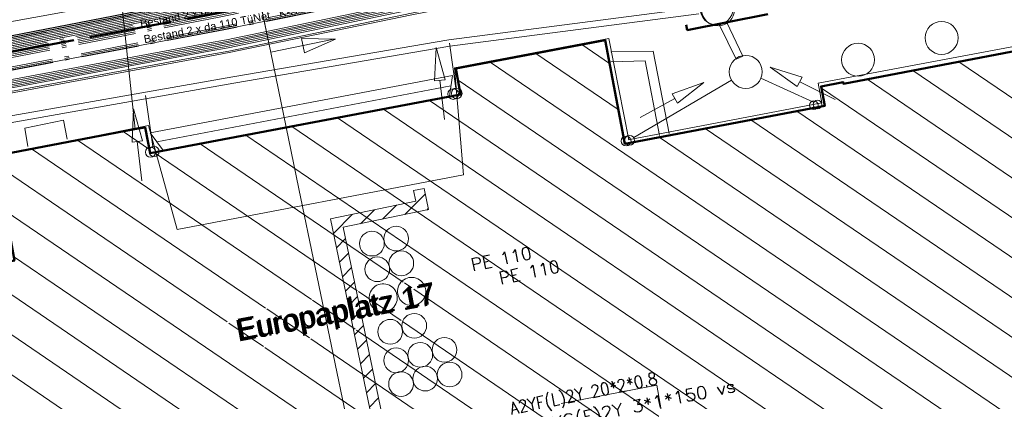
# Model space of a CAD drawing. Extents: x 3503739 to 3504470, y 5375172 to 5375561.
# Tile 60 of 142: x 3504149 to 3504179, y 5375365 to 5375376. Entities that reach past the tile are written whole.
import ezdxf

# ---------------------------------------------------------------- set-up
doc = ezdxf.new("R2010")
doc.units = 0
doc.header["$MEASUREMENT"] = 0
doc.linetypes.add('202', pattern=[2.64, 1.75, -0.38, 0.13, -0.38])
doc.linetypes.add('4', pattern=[6, 2.5, -0.5, 2.5, -0.5])
for name, color, linetype in [('1WB_LICHT_KSR', 7, 'Continuous'), ('4WB_BESTAND_1_BA', 7, 'Continuous'), ('4WB_DB-KANAL', 7, 'Continuous'), ('4WB_WV_LEITUNG', 7, 'Continuous'), ('4WP_KANCAD', 7, 'Continuous'), ('_4WP_NEUEGRENZE', 7, 'Continuous'), ('_4WP_SWT-STROM', 7, 'Continuous'), ('_4WP_T_NET', 7, 'Continuous'), ('K_GEBAEUDE', 7, 'Continuous'), ('PUNKTHOEHENATTDEF', 7, 'Continuous'), ('PUNKTNUMMERNATTDEF', 7, 'Continuous'), ('PUNKTSPEZIFIKATION', 7, 'Continuous'), ('ST_KABELQUERSCHN', 7, 'Continuous'), ('V_GEB_UDE', 7, 'Continuous'), ('V_TREPPE', 7, 'Continuous'), ('WB_HAUSNUMMERN', 7, 'Continuous'), ('X_BHM_FALLROHR', 7, 'Continuous'), ('X_BHM_SCHACHT', 7, 'Continuous')]:
    doc.layers.add(name, color=color, linetype=linetype)
doc.styles.add('364', font='ARIAL.TTF', dxfattribs={"height": 0.24})
doc.styles.add('485', font='ARIAL.TTF', dxfattribs={"height": 0.65})
doc.styles.add('486', font='ARIAL.TTF', dxfattribs={"height": 0.65})
doc.styles.add('503', font='ROMANS', dxfattribs={"width": 0.9, "height": 0.375})
doc.styles.add('504', font='ROMANS', dxfattribs={"width": 1.1, "height": 0.375})
doc.styles.add('506', font='ROMANS', dxfattribs={"height": 0.375})
doc.styles.add('83', font='ARIAL.TTF', dxfattribs={"height": 0.24})

# ---------------------------------------------------------------- blocks, each defined once
blk = doc.blocks.new('_X50')
at = {"color": 252, "linetype": 'Continuous', "lineweight": 20}
for p, q in [((-10.616, 15.266), (-9.775, 14.693)), ((-12.005, 15.001), (-9.509, 13.303)), ((-13.394, 14.737), (6.455, 1.228)), ((0.813, 14.745), (17.567, 3.343)), ((-0.576, 14.481), (16.178, 3.079)), ((-14.368, 14.19), (5.066, 0.964)), ((-1.965, 14.216), (14.789, 2.814)), ((-3.351, 13.95), (13.4, 2.55)), ((-15.236, 13.571), (3.677, 0.7)), ((-16.626, 13.308), (2.288, 0.435)), ((-4.098, 13.249), (12.011, 2.286)), ((-18.017, 13.045), (0.899, 0.171)), ((-5.488, 12.985), (10.622, 2.021)), ((-24.523, 12.634), (-23.723, 12.09)), ((-19.408, 12.782), (-0.432, -0.133)), ((-6.878, 12.722), (9.233, 1.757)), ((-25.909, 12.368), (-18.815, 7.54)), ((-22.19, 12.256), (-16.034, 8.066)), ((-20.799, 12.519), (-0.402, -1.363)), ((-8.268, 12.458), (7.844, 1.493)), ((-27.296, 12.102), (-20.206, 7.277)), ((-23.58, 11.993), (-17.425, 7.803)), ((-28.349, 11.609), (-21.372, 6.861)), ((-28.096, 10.227), (-8.388, -3.185)), ((-27.843, 8.845), (-9.772, -3.453)), ((-29.086, 8.482), (-11.156, -3.721)), ((-30.478, 8.219), (-12.54, -3.988)), ((-31.869, 7.957), (-13.924, -4.256)), ((-17.385, 7.776), (-16.094, 6.897)), ((-15.994, 8.039), (-15.77, 7.887)), ((-15.711, 7.847), (-1.585, -1.767)), ((-18.776, 7.513), (-17.484, 6.634)), ((-20.166, 7.25), (-18.875, 6.371)), ((-16.054, 6.87), (-2.967, -2.036)), ((-21.314, 6.821), (-20.266, 6.108)), ((-17.444, 6.607), (-4.348, -2.306)), ((-18.835, 6.344), (-5.73, -2.575)), ((-20.226, 6.081), (-7.004, -2.918))]:
    blk.add_line(p, q, dxfattribs=at)
blk = doc.blocks.new('_X54')
at = {"color": 7, "linetype": 'Continuous', "lineweight": 9}
for p, q in [((0.036, -0.172), (-0.589, -0.796)), ((-0.833, -0.51), (-1.259, -0.935)), ((-2.172, -0.787), (-2.75, -1.365)), ((-1.502, -0.648), (-1.928, -1.074)), ((0.127, -0.611), (0.08, -0.657)), ((-2.841, -0.926), (-2.841, -0.926)), ((-2.38, -1.525), (-2.659, -1.804)), ((-2.289, -1.964), (-2.568, -2.243)), ((-2.198, -2.404), (-2.477, -2.683)), ((-2.107, -2.843), (-2.386, -3.122)), ((-2.016, -3.282), (-2.295, -3.561)), ((-1.925, -3.721), (-2.204, -4)), ((-1.834, -4.16), (-2.113, -4.439)), ((-1.743, -4.599), (-2.022, -4.878)), ((-1.652, -5.039), (-1.931, -5.318)), ((-1.561, -5.478), (-1.84, -5.757)), ((-1.47, -5.917), (-1.749, -6.196)), ((-1.379, -6.356), (-1.658, -6.635)), ((-1.288, -6.795), (-1.567, -7.074)), ((-1.197, -7.234), (-1.476, -7.513)), ((-1.106, -7.674), (-1.385, -7.953)), ((-1.015, -8.113), (-1.294, -8.392)), ((-0.924, -8.552), (-1.203, -8.831)), ((-0.833, -8.991), (-1.112, -9.27)), ((-0.742, -9.43), (-1.021, -9.709)), ((-0.651, -9.869), (-0.93, -10.148)), ((-0.56, -10.309), (-0.839, -10.588)), ((-0.469, -10.748), (-0.748, -11.027)), ((-0.378, -11.187), (-0.657, -11.466)), ((1.189, -11.212), (0.764, -11.637)), ((1.858, -11.073), (1.433, -11.498)), ((2.311, -11.151), (2.032, -11.43)), ((-0.15, -11.489), (-0.566, -11.905)), ((0.52, -11.351), (0.094, -11.776)), ((2.402, -11.59), (2.346, -11.646))]:
    blk.add_line(p, q, dxfattribs=at)
blk = doc.blocks.new('PUNKT')
blk.add_point((0, 0))
at = {"layer": 'PUNKTHOEHENATTDEF', "linetype": 'Continuous', "flags": 1}
blk.add_attdef('PUNKTHOEHE', (1, -0.5), '', height=0.8, dxfattribs=at)
at = {"layer": 'PUNKTNUMMERNATTDEF', "linetype": 'Continuous', "flags": 1}
blk.add_attdef('PUNKTNUMMER', (1, 0.5), '', height=0.8, dxfattribs=at)
at = {"layer": 'PUNKTSPEZIFIKATION', "linetype": 'Continuous', "flags": 1}
blk.add_attdef('PUNKTSPEZIFIKATION', (1, -1.5), '', height=0.8, dxfattribs=at)
blk = doc.blocks.new('PFEIL')
at = {"color": 7, "linetype": 'Continuous', "lineweight": 9}
blk.add_line((-0.001996, 0.004989), (-0.001996, 0.975555), dxfattribs=at)
blk.add_lwpolyline([(0.002993, 1), (0.110751, 0.501122), (-0.113245, 0.501122), (0.002993, 1)], dxfattribs=at)
blk = doc.blocks.new('QP_00131')
at = {"color": 7, "linetype": 'Continuous', "lineweight": 20}
for p, q in [((-2.199162, 0.060717), (-0.999619, 0.027599)), ((-0.995203, 0.187538), (-1.004035, -0.13234)), ((-0.995203, 0.187538), (-1.004035, -0.13234)), ((-0.995203, 0.187538), (-1.004035, -0.13234)), ((0, 0), (-1.004035, -0.13234)), ((-1.004035, -0.13234), (0, 0)), ((-1.004035, -0.13234), (0, 0)), ((0, 0), (-0.995203, 0.187538)), ((0, 0), (-0.995203, 0.187538)), ((0, 0), (-0.995203, 0.187538))]:
    blk.add_line(p, q, dxfattribs=at)

msp = doc.modelspace()

# ---------------------------------------------------------------- linework, layer by layer
at = {"layer": '1WB_LICHT_KSR', "color": 190, "linetype": 'Continuous', "lineweight": 30}
for points in [[(3504211.482, 5375387.747), (3504204.093, 5375386.637), (3504200.361, 5375386.007), (3504198.385, 5375385.654), (3504197.529, 5375385.502), (3504197.127, 5375385.403), (3504196.903, 5375385.267), (3504196.197, 5375384.767), (3504195.376, 5375384.2), (3504194.928, 5375384.114), (3504190.09, 5375383.252), (3504184.33, 5375382.312), (3504178.06, 5375381.347), (3504170.886, 5375379.997), (3504166.111, 5375379.267), (3504160.829, 5375378.367), (3504155.198, 5375377.077), (3504137.903, 5375373.707), (3504132.982, 5375372.797), (3504109.346, 5375368.287), (3504102.663, 5375366.987), (3504097.025, 5375367.877), (3504085.013, 5375369.557)], [(3504211.489, 5375387.698), (3504204.101, 5375386.588), (3504200.369, 5375385.958), (3504199.878, 5375385.87), (3504198.394, 5375385.605), (3504197.539, 5375385.453), (3504197.146, 5375385.356), (3504196.93, 5375385.225), (3504196.226, 5375384.726), (3504195.396, 5375384.153), (3504194.937, 5375384.065), (3504190.098, 5375383.203), (3504184.339, 5375382.263), (3504178.069, 5375381.298), (3504170.894, 5375379.948), (3504166.119, 5375379.218), (3504160.839, 5375378.318), (3504155.209, 5375377.028), (3504137.913, 5375373.658), (3504132.991, 5375372.748), (3504109.355, 5375368.238)]]:
    msp.add_lwpolyline(points, dxfattribs=at)
at = {"layer": '4WB_BESTAND_1_BA', "color": 250, "linetype": '202', "lineweight": 20}
for points in [[(3504084.957, 5375369.157), (3504096.969, 5375367.485), (3504102.671, 5375366.579), (3504109.123, 5375367.836), (3504109.418, 5375367.895), (3504133.054, 5375372.405), (3504137.983, 5375373.315), (3504155.282, 5375376.685), (3504166.187, 5375378.826), (3504170.96, 5375379.556), (3504178.141, 5375380.906), (3504184.411, 5375381.871), (3504190.162, 5375382.811), (3504195.529, 5375383.768), (3504196.496, 5375384.302), (3504197.186, 5375384.911), (3504197.599, 5375385.159), (3504200.134, 5375385.614), (3504200.417, 5375385.664), (3504204.149, 5375386.294), (3504211.531, 5375387.404)], [(3504211.496, 5375387.649), (3504204.109, 5375386.539), (3504200.377, 5375385.909), (3504199.887, 5375385.821), (3504198.403, 5375385.556), (3504197.549, 5375385.404), (3504197.165, 5375385.309), (3504196.957, 5375385.183), (3504196.255, 5375384.685), (3504195.416, 5375384.106), (3504194.946, 5375384.016), (3504190.106, 5375383.154), (3504184.348, 5375382.214), (3504178.078, 5375381.249), (3504170.902, 5375379.899), (3504166.127, 5375379.169), (3504160.849, 5375378.269), (3504155.22, 5375376.979), (3504137.923, 5375373.609), (3504133, 5375372.699), (3504109.364, 5375368.189)], [(3504211.503, 5375387.6), (3504204.117, 5375386.49), (3504200.385, 5375385.86), (3504199.896, 5375385.772), (3504198.412, 5375385.507), (3504197.559, 5375385.355), (3504197.184, 5375385.262), (3504196.984, 5375385.141), (3504196.284, 5375384.644), (3504195.436, 5375384.059), (3504194.955, 5375383.967), (3504190.114, 5375383.105), (3504184.357, 5375382.165), (3504178.087, 5375381.2), (3504170.91, 5375379.85), (3504166.135, 5375379.12), (3504160.859, 5375378.22), (3504155.231, 5375376.93), (3504137.933, 5375373.56), (3504133.009, 5375372.65), (3504109.373, 5375368.14)], [(3504211.566, 5375387.159), (3504204.189, 5375386.049), (3504200.457, 5375385.419), (3504197.689, 5375384.919), (3504197.336, 5375384.706), (3504196.641, 5375384.097), (3504195.614, 5375383.528), (3504190.202, 5375382.566), (3504184.456, 5375381.626), (3504178.186, 5375380.661), (3504171, 5375379.311), (3504166.232, 5375378.581), (3504155.332, 5375376.44), (3504138.033, 5375373.07), (3504133.099, 5375372.16), (3504109.463, 5375367.65), (3504109.173, 5375367.591), (3504102.676, 5375366.324), (3504096.934, 5375367.24), (3504084.922, 5375368.907)], [(3504211.559, 5375387.208), (3504204.181, 5375386.098), (3504200.449, 5375385.468), (3504200.169, 5375385.418), (3504197.671, 5375384.967), (3504197.306, 5375384.747), (3504196.612, 5375384.138), (3504195.597, 5375383.576), (3504190.194, 5375382.615), (3504184.447, 5375381.675), (3504178.177, 5375380.71), (3504170.992, 5375379.36), (3504166.223, 5375378.63), (3504155.322, 5375376.489), (3504138.023, 5375373.119), (3504133.09, 5375372.209), (3504109.454, 5375367.699), (3504109.163, 5375367.64), (3504102.675, 5375366.375), (3504096.941, 5375367.289), (3504084.929, 5375368.957)], [(3504211.552, 5375387.257), (3504204.173, 5375386.147), (3504200.441, 5375385.517), (3504200.166, 5375385.468), (3504197.653, 5375385.015), (3504197.276, 5375384.788), (3504196.583, 5375384.179), (3504195.58, 5375383.624), (3504190.186, 5375382.664), (3504184.438, 5375381.724), (3504178.168, 5375380.759), (3504170.984, 5375379.409), (3504166.214, 5375378.679), (3504155.312, 5375376.538), (3504138.013, 5375373.168), (3504133.081, 5375372.258), (3504109.445, 5375367.748), (3504109.153, 5375367.689), (3504102.674, 5375366.426), (3504096.948, 5375367.338), (3504084.936, 5375369.007)], [(3504211.545, 5375387.306), (3504204.165, 5375386.196), (3504200.433, 5375385.566), (3504200.151, 5375385.516), (3504197.635, 5375385.063), (3504197.246, 5375384.829), (3504196.554, 5375384.22), (3504195.563, 5375383.672), (3504190.178, 5375382.713), (3504184.429, 5375381.773), (3504178.159, 5375380.808), (3504170.976, 5375379.458), (3504166.205, 5375378.728), (3504155.302, 5375376.587), (3504138.003, 5375373.217), (3504133.072, 5375372.307), (3504109.436, 5375367.797), (3504109.143, 5375367.738), (3504102.673, 5375366.477), (3504096.955, 5375367.387), (3504084.943, 5375369.057)], [(3504211.538, 5375387.355), (3504204.157, 5375386.245), (3504200.425, 5375385.615), (3504200.143, 5375385.565), (3504197.617, 5375385.111), (3504197.216, 5375384.87), (3504196.525, 5375384.261), (3504195.546, 5375383.72), (3504190.17, 5375382.762), (3504184.42, 5375381.822), (3504178.15, 5375380.857), (3504170.968, 5375379.507), (3504166.196, 5375378.777), (3504155.292, 5375376.636), (3504137.993, 5375373.266), (3504133.063, 5375372.356), (3504109.427, 5375367.846), (3504109.133, 5375367.787), (3504102.672, 5375366.528), (3504096.962, 5375367.436), (3504084.95, 5375369.107)], [(3504211.545, 5375386.954), (3504203.624, 5375385.716), (3504203.227, 5375385.676), (3504202.845, 5375385.376), (3504201.956, 5375384.652), (3504201.468, 5375384.505), (3504199.8, 5375384.296), (3504198.124, 5375384.086), (3504196.005, 5375383.547), (3504190.21, 5375382.517), (3504184.465, 5375381.577), (3504178.225, 5375380.436), (3504175.148, 5375379.841), (3504166.164, 5375378.301), (3504155.406, 5375376.141), (3504138.075, 5375372.845), (3504137.172, 5375372.678), (3504133.64, 5375372.019), (3504122.158, 5375369.841), (3504109.501, 5375367.447), (3504107.907, 5375367.141), (3504102.752, 5375366.161), (3504096.537, 5375367.076), (3504085.429, 5375368.676)], [(3504211.56, 5375386.855), (3504203.637, 5375385.617), (3504203.266, 5375385.579), (3504202.907, 5375385.298), (3504202.004, 5375384.562), (3504201.497, 5375384.409), (3504200.804, 5375384.32), (3504199.812, 5375384.196), (3504198.142, 5375383.988), (3504196.027, 5375383.449), (3504190.226, 5375382.419), (3504184.483, 5375381.479), (3504178.243, 5375380.338), (3504175.166, 5375379.743), (3504166.182, 5375378.203), (3504155.426, 5375376.043), (3504138.093, 5375372.747), (3504137.19, 5375372.58), (3504133.658, 5375371.921), (3504122.176, 5375369.743), (3504109.519, 5375367.349), (3504107.925, 5375367.043), (3504105.683, 5375366.616)], [(3504211.553, 5375386.904), (3504203.631, 5375385.667), (3504203.247, 5375385.627), (3504202.876, 5375385.337), (3504201.98, 5375384.607), (3504201.483, 5375384.457), (3504200.798, 5375384.37), (3504199.806, 5375384.246), (3504198.133, 5375384.037), (3504196.016, 5375383.498), (3504190.218, 5375382.468), (3504184.474, 5375381.528), (3504178.234, 5375380.387), (3504175.157, 5375379.792), (3504166.173, 5375378.252), (3504155.416, 5375376.092), (3504138.084, 5375372.796), (3504137.181, 5375372.629), (3504133.649, 5375371.97), (3504122.167, 5375369.792)], [(3504197.314, 5375385.046), (3504197.119, 5375384.931), (3504196.421, 5375384.439), (3504195.512, 5375383.816), (3504190.154, 5375382.86), (3504184.402, 5375381.92), (3504178.132, 5375380.955), (3504170.952, 5375379.605), (3504166.178, 5375378.875), (3504155.272, 5375376.734), (3504137.973, 5375373.364), (3504133.045, 5375372.454), (3504109.409, 5375367.944), (3504109.113, 5375367.885), (3504102.67, 5375366.63), (3504096.976, 5375367.534), (3504084.964, 5375369.207)], [(3504197.288, 5375385.089), (3504197.092, 5375384.973), (3504196.393, 5375384.48), (3504195.495, 5375383.864), (3504190.146, 5375382.909), (3504184.393, 5375381.969), (3504178.123, 5375381.004), (3504170.944, 5375379.654), (3504166.169, 5375378.924), (3504155.262, 5375376.783), (3504137.963, 5375373.413), (3504133.036, 5375372.503), (3504109.4, 5375367.993), (3504109.103, 5375367.934), (3504102.669, 5375366.681), (3504096.983, 5375367.583), (3504084.971, 5375369.257)]]:
    msp.add_lwpolyline(points, dxfattribs=at)
at = {"layer": '4WB_BESTAND_1_BA', "color": 116, "linetype": 'Continuous', "lineweight": 9}
for points in [[(3504109.363, 5375368.189), (3504133, 5375372.699), (3504137.924, 5375373.609), (3504155.221, 5375376.979), (3504160.896, 5375378.277), (3504166.127, 5375379.17), (3504170.901, 5375379.9), (3504178.079, 5375381.25), (3504184.35, 5375382.215), (3504190.105, 5375383.155), (3504194.946, 5375384.016), (3504195.417, 5375384.106), (3504196.256, 5375384.685), (3504196.956, 5375385.183), (3504197.164, 5375385.308), (3504197.548, 5375385.404), (3504198.403, 5375385.556), (3504199.887, 5375385.821), (3504200.376, 5375385.91), (3504204.109, 5375386.54), (3504211.496, 5375387.65)], [(3504109.372, 5375368.14), (3504133.009, 5375372.65), (3504137.934, 5375373.56), (3504155.232, 5375376.93), (3504160.859, 5375378.22), (3504166.135, 5375379.121), (3504170.909, 5375379.851), (3504178.088, 5375381.201), (3504184.359, 5375382.166), (3504190.113, 5375383.106), (3504194.955, 5375383.967), (3504195.437, 5375384.059), (3504196.285, 5375384.644), (3504196.983, 5375385.141), (3504197.183, 5375385.261), (3504197.558, 5375385.355), (3504198.412, 5375385.507), (3504199.896, 5375385.772), (3504200.384, 5375385.861), (3504204.117, 5375386.491), (3504211.503, 5375387.601)], [(3504211.524, 5375387.452), (3504204.141, 5375386.342), (3504200.41, 5375385.712), (3504199.923, 5375385.625), (3504198.439, 5375385.36), (3504197.59, 5375385.208), (3504197.242, 5375385.122), (3504197.066, 5375385.015), (3504196.37, 5375384.521), (3504195.495, 5375383.918), (3504194.982, 5375383.82), (3504190.139, 5375382.957), (3504184.382, 5375382.017), (3504178.113, 5375381.052), (3504170.935, 5375379.702), (3504166.159, 5375378.972), (3504160.936, 5375378.081), (3504155.263, 5375376.783), (3504137.962, 5375373.413), (3504133.036, 5375372.503), (3504109.401, 5375367.993)], [(3504211.531, 5375387.403), (3504204.149, 5375386.293), (3504200.418, 5375385.663), (3504199.932, 5375385.576), (3504198.448, 5375385.311), (3504197.6, 5375385.159), (3504197.261, 5375385.075), (3504197.093, 5375384.973), (3504196.399, 5375384.48), (3504195.515, 5375383.871), (3504194.991, 5375383.771), (3504190.147, 5375382.908), (3504184.391, 5375381.968), (3504178.122, 5375381.003), (3504170.943, 5375379.653), (3504166.167, 5375378.923), (3504160.899, 5375378.024), (3504155.274, 5375376.734), (3504137.972, 5375373.364), (3504133.045, 5375372.454), (3504109.41, 5375367.944)]]:
    msp.add_lwpolyline(points, dxfattribs=at)
at = {"layer": '4WB_BESTAND_1_BA', "color": 251, "linetype": 'Continuous', "lineweight": 9}
for points in [[(3504211.51, 5375387.551), (3504204.125, 5375386.441), (3504200.393, 5375385.811), (3504199.905, 5375385.723), (3504198.421, 5375385.458), (3504197.569, 5375385.306), (3504197.203, 5375385.215), (3504197.011, 5375385.099), (3504196.313, 5375384.603), (3504195.456, 5375384.012), (3504194.964, 5375383.918), (3504190.122, 5375383.056), (3504184.366, 5375382.116), (3504178.096, 5375381.151), (3504170.918, 5375379.801), (3504166.143, 5375379.071), (3504160.916, 5375378.179), (3504155.242, 5375376.881), (3504137.943, 5375373.511), (3504133.018, 5375372.601), (3504109.382, 5375368.091)], [(3504211.517, 5375387.502), (3504204.133, 5375386.392), (3504200.401, 5375385.762), (3504199.914, 5375385.674), (3504198.43, 5375385.409), (3504197.579, 5375385.257), (3504197.222, 5375385.168), (3504197.038, 5375385.057), (3504196.342, 5375384.562), (3504195.476, 5375383.965), (3504194.973, 5375383.869), (3504190.13, 5375383.007), (3504184.375, 5375382.067), (3504178.105, 5375381.102), (3504170.926, 5375379.752), (3504166.151, 5375379.022), (3504160.879, 5375378.122), (3504155.253, 5375376.832), (3504137.953, 5375373.462), (3504133.027, 5375372.552), (3504109.391, 5375368.042)]]:
    msp.add_lwpolyline(points, dxfattribs=at)
at = {"layer": '4WB_BESTAND_1_BA', "color": 35, "linetype": 'Continuous', "lineweight": 9}
msp.add_lwpolyline([(3504211.559, 5375386.865), (3504203.637, 5375385.627), (3504203.262, 5375385.59), (3504202.9, 5375385.305), (3504202, 5375384.571), (3504201.495, 5375384.418), (3504200.804, 5375384.33), (3504199.81, 5375384.206), (3504198.141, 5375383.997), (3504196.025, 5375383.458), (3504190.223, 5375382.428), (3504184.48, 5375381.488), (3504178.242, 5375380.347), (3504175.165, 5375379.752), (3504166.181, 5375378.212), (3504155.424, 5375376.052), (3504138.092, 5375372.756), (3504137.189, 5375372.589), (3504133.657, 5375371.93), (3504122.175, 5375369.752)], dxfattribs=at)
at = {"layer": '4WB_BESTAND_1_BA', "color": 7, "linetype": 'Continuous', "lineweight": 9}
for points in [[(3504085.358, 5375368.174), (3504096.272, 5375366.544), (3504102.836, 5375365.64), (3504107.727, 5375366.55), (3504108.552, 5375366.704), (3504122.264, 5375369.274), (3504133.746, 5375371.444), (3504137.277, 5375372.109), (3504154.975, 5375375.392), (3504155.551, 5375375.499), (3504161.095, 5375376.65), (3504163.059, 5375377.03), (3504166.278, 5375377.701), (3504170.967, 5375378.361), (3504175.846, 5375379.38), (3504177.425, 5375379.71), (3504178.628, 5375379.92), (3504192.761, 5375382.402), (3504195.024, 5375382.683), (3504197.932, 5375383.163), (3504198.357, 5375383.214)], [(3504085.365, 5375368.223), (3504096.279, 5375366.593), (3504102.835, 5375365.691), (3504107.718, 5375366.599), (3504108.543, 5375366.753), (3504122.255, 5375369.323), (3504133.737, 5375371.493), (3504137.268, 5375372.158), (3504154.966, 5375375.441), (3504155.541, 5375375.548), (3504161.085, 5375376.699), (3504163.049, 5375377.079), (3504166.269, 5375377.75), (3504170.958, 5375378.41), (3504175.836, 5375379.429), (3504177.416, 5375379.759), (3504178.619, 5375379.969), (3504192.754, 5375382.451), (3504195.017, 5375382.732), (3504197.925, 5375383.213), (3504198.351, 5375383.264)], [(3504198.345, 5375383.314), (3504197.918, 5375383.263), (3504195.01, 5375382.781), (3504192.747, 5375382.5), (3504178.61, 5375380.018), (3504177.407, 5375379.808), (3504175.826, 5375379.478), (3504170.949, 5375378.459), (3504166.26, 5375377.799), (3504163.039, 5375377.128), (3504161.075, 5375376.748), (3504155.531, 5375375.597), (3504154.957, 5375375.49), (3504137.259, 5375372.207), (3504133.728, 5375371.542), (3504122.246, 5375369.372), (3504108.534, 5375366.802), (3504107.709, 5375366.648), (3504102.834, 5375365.742), (3504096.286, 5375366.642), (3504085.372, 5375368.272)], [(3504085.379, 5375368.321), (3504096.293, 5375366.691), (3504102.833, 5375365.793), (3504107.7, 5375366.697), (3504108.525, 5375366.851), (3504122.237, 5375369.421), (3504133.719, 5375371.591), (3504137.25, 5375372.256), (3504154.948, 5375375.539), (3504155.521, 5375375.646), (3504161.065, 5375376.797), (3504163.029, 5375377.177), (3504166.251, 5375377.848), (3504170.94, 5375378.508), (3504175.816, 5375379.527), (3504177.398, 5375379.857), (3504178.601, 5375380.067), (3504192.74, 5375382.549), (3504195.003, 5375382.83), (3504197.911, 5375383.313), (3504198.339, 5375383.364)], [(3504198.333, 5375383.414), (3504197.904, 5375383.363), (3504194.996, 5375382.879), (3504192.733, 5375382.598), (3504178.592, 5375380.116), (3504177.389, 5375379.906), (3504175.806, 5375379.576), (3504170.931, 5375378.557), (3504166.242, 5375377.897), (3504163.019, 5375377.226), (3504161.055, 5375376.846), (3504155.511, 5375375.695), (3504154.939, 5375375.588), (3504137.241, 5375372.305), (3504133.71, 5375371.64), (3504122.228, 5375369.47), (3504108.516, 5375366.9), (3504107.691, 5375366.746), (3504102.832, 5375365.844), (3504096.3, 5375366.74), (3504085.386, 5375368.37)], [(3504198.327, 5375383.464), (3504197.897, 5375383.413), (3504194.989, 5375382.928), (3504192.726, 5375382.647), (3504178.583, 5375380.165), (3504177.38, 5375379.955), (3504175.796, 5375379.625), (3504170.922, 5375378.606), (3504166.233, 5375377.946), (3504163.009, 5375377.275), (3504161.045, 5375376.895), (3504155.501, 5375375.744), (3504154.93, 5375375.637), (3504137.232, 5375372.354), (3504133.701, 5375371.689), (3504122.219, 5375369.519), (3504108.507, 5375366.949), (3504107.682, 5375366.795), (3504102.831, 5375365.895), (3504096.307, 5375366.789), (3504085.393, 5375368.419)], [(3504184.558, 5375380.901), (3504178.645, 5375379.821), (3504177.442, 5375379.611), (3504170.981, 5375378.262), (3504166.295, 5375377.602), (3504163.079, 5375376.932), (3504161.115, 5375376.552), (3504155.571, 5375375.401), (3504154.993, 5375375.294), (3504137.295, 5375372.011), (3504133.765, 5375371.346), (3504122.282, 5375369.176)], [(3504184.567, 5375380.852), (3504178.654, 5375379.772), (3504177.451, 5375379.562), (3504170.987, 5375378.212), (3504166.303, 5375377.552), (3504163.089, 5375376.882), (3504161.125, 5375376.502), (3504155.581, 5375375.353), (3504155.002, 5375375.245), (3504137.304, 5375371.962), (3504133.774, 5375371.297), (3504122.291, 5375369.127)]]:
    msp.add_lwpolyline(points, dxfattribs=at)
at = {"layer": '4WB_DB-KANAL', "color": 7, "linetype": 'Continuous', "lineweight": 9}
for p, q in [((3504170.455, 5375376.187), (3504170.659, 5375376.286)), ((3504171.163, 5375375.25), (3504170.959, 5375375.151))]:
    msp.add_line(p, q, dxfattribs=at)
at = {"layer": '4WB_DB-KANAL', "color": 7, "linetype": 'Continuous', "lineweight": 20}
for p, q in [((3504170.455, 5375376.187), (3504170.959, 5375375.151)), ((3504170.659, 5375376.286), (3504171.163, 5375375.25)), ((3504162.458, 5375374.28), (3504162.26, 5375375.644)), ((3504171.707, 5375374.582), (3504173.297, 5375373.846)), ((3504167.85, 5375372.779), (3504170.814, 5375374.52)), ((3504153.269, 5375372.511), (3504153.043, 5375374.049))]:
    msp.add_line(p, q, dxfattribs=at)
for points in [[(3504169.799, 5375376.722), (3504162.245, 5375375.743), (3504155.695, 5375374.623), (3504148.098, 5375373.281)], [(3504169.825, 5375376.524), (3504162.275, 5375375.545), (3504155.729, 5375374.426), (3504148.133, 5375373.084)]]:
    msp.add_lwpolyline(points, dxfattribs=at)
for centre, radius in [((3504170.363, 5375376.694), 0.5), ((3504170.409, 5375376.664), 0.5), ((3504177.186, 5375375.798), 0.5), ((3504174.651, 5375375.136), 0.5), ((3504171.246, 5375374.77), 0.5), ((3504162.483, 5375374.117), 0.162), ((3504173.419, 5375373.782), 0.131), ((3504167.724, 5375372.693), 0.151), ((3504153.307, 5375372.353), 0.153)]:
    msp.add_circle(centre, radius, dxfattribs=at)
at = {"layer": '4WB_WV_LEITUNG', "color": 4, "linetype": 'Continuous', "lineweight": 20}
msp.add_lwpolyline([(3504082.938, 5375370.735), (3504094.794, 5375368.698), (3504103.106, 5375367.465), (3504109.3, 5375368.878), (3504121.159, 5375371.278), (3504132.997, 5375373.108), (3504133.821, 5375373.288), (3504134.42, 5375373.419), (3504140.448, 5375374.748), (3504150.942, 5375376.648), (3504162.866, 5375379.018)], dxfattribs=at)
at = {"layer": '4WP_KANCAD', "color": 7, "linetype": 'Continuous', "lineweight": 13}
for centre in [(3504170.409, 5375376.664), (3504174.651, 5375375.136)]:
    msp.add_circle(centre, 0.5, dxfattribs=at)
at = {"layer": '_4WP_NEUEGRENZE', "color": 7, "linetype": '4', "lineweight": 50}
msp.add_lwpolyline([(3504100.614, 5375362.972), (3504146.062, 5375371.536), (3504145.468, 5375374.709), (3504168.883, 5375379.145), (3504169.469, 5375376.032), (3504232.869, 5375388.699), (3504233.364, 5375386.05), (3504241.5, 5375387.58), (3504267.489, 5375392.467), (3504286.796, 5375396.097), (3504304.757, 5375399.475), (3504315.022, 5375401.405)], dxfattribs=at)
at = {"layer": 'K_GEBAEUDE', "color": 252, "linetype": 'Continuous', "lineweight": 50}
msp.add_lwpolyline([(3504144.35, 5375360.95), (3504143.02, 5375367.91), (3504149.07, 5375369.05), (3504148.49, 5375372.22), (3504152.66, 5375373.02), (3504153.04, 5375373.08), (3504153.19, 5375372.3), (3504162.6, 5375374.08), (3504162.46, 5375374.87), (3504166.98, 5375375.73), (3504167.58, 5375372.59), (3504173.64, 5375373.74), (3504173.53, 5375374.33), (3504174.2, 5375374.46), (3504174.21, 5375374.41), (3504182.77, 5375376.04)], dxfattribs=at)
msp.add_lwpolyline([(3504144.35, 5375360.95), (3504143.02, 5375367.91), (3504149.07, 5375369.05), (3504148.49, 5375372.22), (3504152.66, 5375373.02), (3504153.04, 5375373.08), (3504153.19, 5375372.3), (3504162.6, 5375374.08), (3504162.46, 5375374.87), (3504166.98, 5375375.73), (3504167.58, 5375372.59), (3504173.64, 5375373.74), (3504173.53, 5375374.33), (3504174.2, 5375374.46), (3504174.21, 5375374.41), (3504182.77, 5375376.04)], dxfattribs=at)
at = {"layer": 'ST_KABELQUERSCHN', "color": 7, "linetype": 'Continuous', "lineweight": 9}
msp.add_line((3504156.377, 5375377.603), (3504156.842, 5375375.359), dxfattribs=at)
for points in [[(3504156.377, 5375377.603), (3504156.842, 5375375.359), (3504157.7, 5375371.218), (3504159.677, 5375361.679)], [(3504161.495, 5375371.238), (3504161.629, 5375370.592), (3504159.044, 5375370.056), (3504161.187, 5375359.716), (3504163.772, 5375360.252), (3504163.906, 5375359.605), (3504163.583, 5375359.538), (3504163.516, 5375359.862), (3504160.931, 5375359.326), (3504158.654, 5375370.312), (3504161.239, 5375370.848), (3504161.172, 5375371.171), (3504161.495, 5375371.238)], [(3504161.495, 5375371.238), (3504161.629, 5375370.592), (3504159.044, 5375370.056), (3504161.187, 5375359.716), (3504163.772, 5375360.252), (3504163.906, 5375359.605)]]:
    msp.add_lwpolyline(points, dxfattribs=at)
at = {"layer": 'ST_KABELQUERSCHN', "color": 116, "linetype": 'Continuous', "lineweight": 9}
for points in [[(3504159.835, 5375367.83, -1.000651), (3504160.672, 5375368.004)], [(3504160.698, 5375368.025, -1.000651), (3504161.536, 5375368.198)], [(3504160.672, 5375368.004, -1.000651), (3504159.835, 5375367.83)], [(3504161.536, 5375368.198, -1.000651), (3504160.698, 5375368.025)]]:
    msp.add_lwpolyline(points, format="xyb", dxfattribs=at)
at = {"layer": 'ST_KABELQUERSCHN', "color": 7, "linetype": 'Continuous', "lineweight": 9}
for centre in [(3504160.647, 5375369.714), (3504159.912, 5375369.562), (3504160.802, 5375368.965), (3504160.074, 5375368.784), (3504161.195, 5375367.07), (3504160.466, 5375366.889), (3504161.377, 5375366.189), (3504162.112, 5375366.341), (3504160.646, 5375366.022), (3504162.267, 5375365.592), (3504160.795, 5375365.303), (3504161.527, 5375365.469)]:
    msp.add_circle(centre, 0.375, dxfattribs=at)
at = {"layer": 'V_GEB_UDE', "color": 250, "linetype": 'Continuous', "lineweight": 9}
for p, q in [((3504152.729, 5375373.03, 325.028), (3504152.09, 5375379.025, 325.83)), ((3504173.438, 5375374.423, 321.743), (3504183.508, 5375376.324, 321.763)), ((3504173.438, 5375374.423, 321.743), (3504183.508, 5375376.324, 321.763)), ((3504162.414, 5375374.887, 321.764), (3504167.092, 5375375.782, 321.769)), ((3504162.414, 5375374.887, 321.764), (3504167.092, 5375375.782, 321.769)), ((3504167.092, 5375375.782, 321.769), (3504167.698, 5375372.712, 322.213)), ((3504167.092, 5375375.782, 321.769), (3504167.698, 5375372.712, 322.213)), ((3504162.414, 5375374.887, 321.764), (3504162.689, 5375371.646, 322.347)), ((3504162.414, 5375374.887, 321.764), (3504162.689, 5375371.646, 322.347)), ((3504173.438, 5375374.423, 321.743), (3504173.551, 5375373.831, 321.777)), ((3504173.438, 5375374.423, 321.743), (3504173.551, 5375373.831, 321.777)), ((3504173.551, 5375373.831, 321.777), (3504167.68, 5375372.708, 321.769)), ((3504173.551, 5375373.831, 321.777), (3504167.68, 5375372.708, 321.769)), ((3504148.424, 5375372.209, 321.581), (3504153.134, 5375373.144, 321.734)), ((3504148.424, 5375372.209, 321.581), (3504153.134, 5375373.144, 321.734)), ((3504149.389, 5375373.059, 321.609), (3504150.557, 5375373.302, 321.635)), ((3504149.389, 5375373.059, 321.609), (3504149.479, 5375372.511, 321.623)), ((3504150.557, 5375373.302, 321.635), (3504150.673, 5375372.727, 321.687)), ((3504154.011, 5375369.991, 322.342), (3504153.134, 5375373.144, 321.734)), ((3504154.011, 5375369.991, 322.342), (3504153.134, 5375373.144, 321.734)), ((3504154.011, 5375369.991, 322.342), (3504162.689, 5375371.646, 322.347)), ((3504154.011, 5375369.991, 322.342), (3504162.689, 5375371.646, 322.347)), ((3504165.651, 5375364.712, 320.412), (3504168.555, 5375365.265, 320.427)), ((3504168.555, 5375365.265, 320.427), (3504169.059, 5375362.38, 320.425))]:
    msp.add_line(p, q, dxfattribs=at)
at = {"layer": 'V_TREPPE', "color": 250, "linetype": 'Continuous', "lineweight": 9}
for p, q in [((3504167.159, 5375375.375, 321.786), (3504168.438, 5375375.393, 321.787)), ((3504167.159, 5375375.375, 321.786), (3504168.438, 5375375.393, 321.787)), ((3504168.438, 5375375.393, 321.787), (3504168.927, 5375372.901, 321.801)), ((3504168.438, 5375375.393, 321.787), (3504168.927, 5375372.901, 321.801)), ((3504167.156, 5375375.075, 322.197), (3504168.192, 5375375.105, 322.177)), ((3504167.156, 5375375.075, 322.197), (3504168.192, 5375375.105, 322.177)), ((3504168.192, 5375375.105, 322.177), (3504168.63, 5375372.844, 322.207)), ((3504168.192, 5375375.105, 322.177), (3504168.63, 5375372.844, 322.207)), ((3504153.185, 5375372.925, 321.762), (3504162.356, 5375374.661, 321.773)), ((3504153.185, 5375372.925, 321.762), (3504162.356, 5375374.661, 321.773)), ((3504162.262, 5375374.036, 322.313), (3504162.356, 5375374.661, 321.773)), ((3504162.262, 5375374.036, 322.313), (3504162.356, 5375374.661, 321.773)), ((3504153.389, 5375372.648), (3504162.309, 5375374.348)), ((3504153.389, 5375372.648), (3504162.309, 5375374.348)), ((3504153.593, 5375372.371, 322.301), (3504162.262, 5375374.036, 322.313)), ((3504153.593, 5375372.371, 322.301), (3504162.262, 5375374.036, 322.313)), ((3504153.593, 5375372.371, 322.301), (3504153.185, 5375372.925, 321.762)), ((3504153.593, 5375372.371, 322.301), (3504153.185, 5375372.925, 321.762))]:
    msp.add_line(p, q, dxfattribs=at)
at = {"layer": 'X_BHM_FALLROHR', "color": 254, "linetype": 'Continuous', "lineweight": 9}
for centre, radius in [((3504162.377, 5375374.097), 0.162), ((3504173.313, 5375373.761), 0.131), ((3504167.618, 5375372.673), 0.151), ((3504153.2, 5375372.333), 0.153)]:
    msp.add_circle(centre, radius, dxfattribs=at)
at = {"layer": 'X_BHM_FALLROHR', "color": 251, "linetype": 'Continuous', "lineweight": 20}
for centre, radius in [((3504162.377, 5375374.097), 0.162), ((3504173.313, 5375373.761), 0.131), ((3504167.618, 5375372.673), 0.151), ((3504153.2, 5375372.333), 0.153)]:
    msp.add_circle(centre, radius, dxfattribs=at)
at = {"layer": 'X_BHM_SCHACHT', "color": 254, "linetype": 'Continuous', "lineweight": 9}
for centre in [(3504177.186, 5375375.798), (3504174.651, 5375375.136), (3504171.246, 5375374.77)]:
    msp.add_circle(centre, 0.5, dxfattribs=at)
at = {"layer": 'X_BHM_SCHACHT', "color": 252, "linetype": 'Continuous', "lineweight": 13}
for centre in [(3504177.186, 5375375.798), (3504174.651, 5375375.136), (3504171.246, 5375374.77)]:
    msp.add_circle(centre, 0.5, dxfattribs=at)

# ---------------------------------------------------------------- block references
at = {"layer": '4WB_DB-KANAL', "color": 7}
for p, rotation in [((3504161.855, 5375375.506), 98.27720947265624), ((3504171.986, 5375374.911), 155.1410980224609), ((3504169.972, 5375374.444), 30.42658081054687), ((3504152.68, 5375373.65), 98.27720947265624)]:
    msp.add_blockref('QP_00131', p, dxfattribs=dict(at, rotation=rotation))
at = {"layer": 'K_GEBAEUDE'}
msp.add_blockref('_X50', (3504176.89, 5375360.33), dxfattribs=at)
at = {"layer": 'K_GEBAEUDE', "color": 252}
for p in [(3504166.98, 5375375.73), (3504162.46, 5375374.87), (3504162.46, 5375374.87), (3504173.53, 5375374.33), (3504174.2, 5375374.46), (3504174.2, 5375374.46), (3504174.21, 5375374.41), (3504174.21, 5375374.41), (3504162.6, 5375374.08), (3504162.6, 5375374.08), (3504173.64, 5375373.74), (3504173.64, 5375373.74), (3504153.04, 5375373.08), (3504153.04, 5375373.08), (3504152.66, 5375373.02), (3504152.66, 5375373.02), (3504167.58, 5375372.59), (3504167.58, 5375372.59), (3504153.19, 5375372.3), (3504153.19, 5375372.3)]:
    msp.add_blockref('PUNKT', p, dxfattribs=at)
at = {"layer": 'ST_KABELQUERSCHN', "color": 7, "xscale": 2.004499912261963, "yscale": 2.004499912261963, "rotation": 281.7070930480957}
msp.add_blockref('PFEIL', (3504156.842, 5375375.359), dxfattribs=at)
at = {"layer": 'ST_KABELQUERSCHN'}
msp.add_blockref('_X54', (3504161.495, 5375371.238), dxfattribs=at)

# ---------------------------------------------------------------- texts
at = {"layer": '_4WP_SWT-STROM', "color": 251, "linetype": 'Continuous', "style": '364'}
msp.add_text('Bestand 2 x da 110 TüBus', height=0.24, rotation=10.8419, dxfattribs=at).set_placement((3504152.907, 5375376.105))
at = {"layer": '_4WP_T_NET', "color": 34, "linetype": 'Continuous', "style": '83'}
msp.add_text('Bestand 2 x da 110 TüNet   K-Schacht - TG', height=0.24, rotation=10.8412, dxfattribs=at).set_placement((3504153.019, 5375375.636))
at = {"layer": 'ST_KABELQUERSCHN', "color": 116, "linetype": 'Continuous', "style": '506'}
for p in [(3504162.958, 5375368.728), (3504163.808, 5375368.322)]:
    msp.add_text('PE 110', height=0.375, rotation=11.709, dxfattribs=at).set_placement(p)
at = {"layer": 'ST_KABELQUERSCHN', "color": 35, "linetype": 'Continuous', "style": '503', "width": 0.9}
msp.add_text('A2YF(L)2Y 20*2*0.8', height=0.375, rotation=11.709, dxfattribs=at).set_placement((3504164.136, 5375364.376))
at = {"layer": 'ST_KABELQUERSCHN', "color": 1, "linetype": 'Continuous', "style": '504', "width": 1.1}
msp.add_text('NA2XS(F)2Y 3*1*150 vs', height=0.375, rotation=11.709, dxfattribs=at).set_placement((3504164.372, 5375363.705))
at = {"layer": 'WB_HAUSNUMMERN', "color": 251, "linetype": 'Continuous'}
for style, p in [('485', (3504155.849, 5375366.587)), ('486', (3504155.892, 5375366.63))]:
    msp.add_text('Europaplatz 17', height=0.65, rotation=10.7115, dxfattribs=dict(at, style=style)).set_placement(p)

doc.saveas('drawing.dxf')
